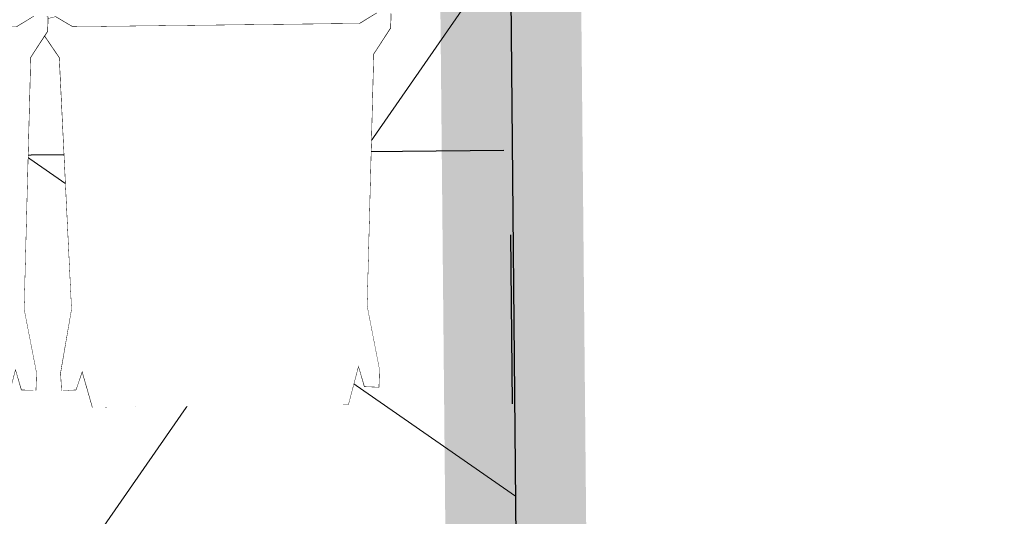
# Model space of a CAD drawing. Extents: x 8014 to 6635291, y -5609 to 5765892.
# Tile 60 of 158: x 6601167.266 to 6601168.664, y 5731805.985 to 5731806.69. Entities that reach past the tile are written whole.
import ezdxf

# ---------------------------------------------------------------- set-up
doc = ezdxf.new("R2010")
doc.units = 0
doc.header["$PDSIZE"] = 0.75
doc.linetypes.add('ACAD_ISO03W100', pattern=[30, 12, -18])
doc.linetypes.add('HIDDEN', pattern=[0.375, 0.25, -0.125])
doc.layers.get('0').update_dxf_attribs({"linetype": 'CONTINUOUS'})
doc.layers.get('Defpoints').update_dxf_attribs({"linetype": 'CONTINUOUS'})
for name, color, linetype in [('A-SZRAF- DROGI', 130, 'CONTINUOUS'), ('a_budynek', 10, 'CONTINUOUS'), ('a_chodnik', 31, 'CONTINUOUS'), ('a_zieleń', 80, 'CONTINUOUS'), ('Wymiarowanie', 7, 'CONTINUOUS')]:
    doc.layers.add(name, color=color, linetype=linetype)
doc.layers.add('AP_HATCH_DROGI', color=7, linetype='CONTINUOUS', lineweight=15, true_color=0x949494)
for name, color, linetype, lineweight in [('D_WYMIARY', 7, 'CONTINUOUS', 15), ('MEBLE PKN', 7, 'CONTINUOUS', 20), ('T_str.ochr.8m', 40, 'HIDDEN', 60)]:
    doc.layers.add(name, color=color, linetype=linetype, lineweight=lineweight)
doc.styles.add('Romand', font='romand.shx', dxfattribs={"width": 0.8})
doc.styles.add('ROMANS', font='romans.shx', dxfattribs={"width": 0.7})
doc.dimstyles.new('DIM500', dxfattribs={"dimscale": 40, "dimtxt": 0.03, "dimasz": 0.01, "dimexe": 0, "dimexo": 0, "dimgap": 0.02, "dimtad": 1, "dimzin": 9, "dimdsep": 46, "dimtxsty": 'ROMANS', "dimblk": 'TICK1', "dimcen": 0, "dimse1": 1, "dimse2": 1, "dimclrd": 256, "dimclre": 7, "dimclrt": 6, "dimazin": 0, "dimtfac": 1, "dimtdec": 4, "dimtix": 1, "dimtmove": 2, "dimatfit": 3, "dimldrblk": 'TICK1', "dimfxl": 1, "dimtolj": 1, "dimtzin": 9, "dimarcsym": 0})
doc.dimstyles.new('wymiary 1000', dxfattribs={"dimtxt": 1.2, "dimasz": 0.5, "dimexe": 0.2, "dimexo": 0, "dimgap": 0.3, "dimtad": 1, "dimzin": 1, "dimtxsty": 'ROMANS', "dimblk": 'OBLIQUE', "dimcen": 1.5, "dimazin": 0, "dimtfac": 1, "dimtix": 1, "dimtmove": 0, "dimatfit": 3, "dimfxl": 1.25, "dimarcsym": 0})

# ---------------------------------------------------------------- blocks, each defined once
blk = doc.blocks.new('_Oblique')
at = {"color": 0, "linetype": 'ByBlock', "lineweight": -2}
blk.add_line((-0.5, -0.5), (0.5, 0.5), dxfattribs=at)
blk = doc.blocks.new('*D56')
at = {"layer": 'D_WYMIARY', "color": 0, "linetype": 'Continuous', "lineweight": -2}
for p in [(6601167.953632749, 5731806.503764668), (6601161.613923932, 5731806.443001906)]:
    blk.add_line(p, (6601164.953770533, 5731806.475012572), dxfattribs=at)
at = {"layer": 'Defpoints', "color": 0}
for p in [(6601167.953632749, 5731806.503764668), (6601164.953770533, 5731806.475012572)]:
    blk.add_point(p, dxfattribs=at)
at = {"layer": 'D_WYMIARY', "color": 0, "linetype": 'Continuous', "lineweight": -2, "xscale": 0.5, "yscale": 0.5, "zscale": 0.5, "rotation": 0.5491329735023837}
blk.add_blockref('_Oblique', (6601164.953770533, 5731806.475012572), dxfattribs=at)
at = {"layer": 'D_WYMIARY', "color": 0, "lineweight": 9, "insert": (6601162.526442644, 5731807.227974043), "char_height": 0.8, "attachment_point": 5, "rotation": 0.5491329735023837, "style": 'ROMANS'}
blk.add_mtext('R3,00', dxfattribs=at)
blk = doc.blocks.new('TICK1')
at = {"color": 0}
for p, q in [((0, -1.4), (0, 1.4)), ((0, 1.110223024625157e-16), (-0.9999999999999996, 1.110223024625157e-16))]:
    blk.add_line(p, q, dxfattribs=at)
at = {"color": 2}
blk.add_line((-0.9999999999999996, -0.9999999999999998), (1, 1), dxfattribs=at)
blk = doc.blocks.new('*D86')
at = {"layer": 'Defpoints', "color": 0}
for p in [(6601183.709523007, 5731807.194782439), (6601167.964858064, 5731806.560914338), (6601167.99356836, 5731803.54587761)]:
    blk.add_point(p, dxfattribs=at)
at = {"layer": 'Wymiarowanie', "lineweight": -2}
blk.add_line((6601183.34285929, 5731803.692039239), (6601168.393550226, 5731803.549686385), dxfattribs=at)
at = {"layer": 'Wymiarowanie', "lineweight": -2, "xscale": 0.4, "yscale": 0.4, "zscale": 0.4}
for p, rotation in [((6601183.742841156, 5731803.695848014), 0.5455751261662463), ((6601167.99356836, 5731803.54587761), 180.5455751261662)]:
    blk.add_blockref('TICK1', p, dxfattribs=dict(at, rotation=rotation))
at = {"layer": 'Wymiarowanie', "color": 6, "insert": (6601175.854874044, 5731805.020799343), "char_height": 1.2, "attachment_point": 5, "rotation": 0.5455751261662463, "style": 'Romand'}
blk.add_mtext('\\A1;15.75', dxfattribs=at)
blk = doc.blocks.new('Z$W@#18078')
at = {"linetype": 'Continuous', "lineweight": 0}
for p, q in [((48.56290482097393, 53.39434508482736), (51.70781984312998, 55.48955106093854)), ((52.70099770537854, 53.37868979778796), (53.95177334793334, 55.46699316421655)), ((1.282850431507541, 53.52358952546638), (3.780256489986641, 53.63703889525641)), ((1.282850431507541, 53.52358952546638), (1.390389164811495, 51.52362071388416)), ((7.866114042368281, 51.65947000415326), (1.282850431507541, 53.52358952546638)), ((3.780256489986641, 53.63703889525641), (12.80948191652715, 52.00224349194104)), ((12.43332165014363, 51.71009677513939), (52.69127084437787, 53.36238779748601)), ((12.80948191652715, 52.00224349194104), (48.56290482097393, 53.39434508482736)), ((52.75576293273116, 53.36250733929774), (52.69127084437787, 53.36238779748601)), ((52.77928745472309, 53.37880444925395), (52.70099770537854, 53.37868979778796)), ((52.75576293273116, 53.36250733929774), (52.77928745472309, 53.37880444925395)), ((52.80978122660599, 47.01882199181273), (52.75576293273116, 53.36250733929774)), ((52.83331716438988, 47.03046823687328), (52.77928745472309, 53.37880444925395)), ((52.87299354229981, 51.51941368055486), (54.31537071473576, 53.92754322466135)), ((11.59159015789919, 51.70737789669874), (12.32796858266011, 51.82417603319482)), ((12.32796858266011, 51.82417603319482), (11.83013992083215, 51.71045222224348)), ((12.44477361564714, 51.7183414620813), (12.32796858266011, 51.82417603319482)), ((12.80948191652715, 52.00224349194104), (12.44477361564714, 51.7183414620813)), ((-1.132545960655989, 49.17003212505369), (4.030678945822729, 50.59841453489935)), ((11.83013992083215, 51.71045222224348), (1.018650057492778, 49.24078640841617)), ((1.390389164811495, 51.52362071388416), (4.030678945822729, 50.59841453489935)), ((4.030678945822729, 50.59841453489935), (7.866114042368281, 51.65947000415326)), ((7.866114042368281, 51.65947000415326), (11.59159015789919, 51.70737789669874)), ((12.32768360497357, 51.71683853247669), (11.83013992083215, 51.71045222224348)), ((12.32707234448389, 51.51680718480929), (12.32768360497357, 51.71683853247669)), ((12.44477361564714, 51.7183414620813), (12.32768360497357, 51.71683853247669)), ((12.43332165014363, 51.71009677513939), (12.44477361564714, 51.7183414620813)), ((12.43956229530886, 50.99926186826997), (12.43332165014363, 51.71009677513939)), ((12.50999071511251, 49.71776492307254), (12.43956229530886, 50.99926186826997)), ((52.94479428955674, 10.70905405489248), (52.87299354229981, 51.51941368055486)), ((-1.135467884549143, 49.16922378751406), (-1.132545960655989, 49.17003212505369)), ((-1.135467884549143, 49.16922378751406), (-1.072105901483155, 47.16651103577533)), ((0.7258080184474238, 49.2313567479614), (-1.132545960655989, 49.17003212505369)), ((0.7258080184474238, 49.2313567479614), (0.6100238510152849, 45.50120250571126)), ((0.7258080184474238, 49.2313567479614), (0.6351279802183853, 45.8588738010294)), ((0.8721588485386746, 49.23593097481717), (0.7258080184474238, 49.2313567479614)), ((1.018650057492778, 49.24078640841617), (0.7707147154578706, 39.34207062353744)), ((1.018650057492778, 49.24078640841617), (0.8721588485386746, 49.23593097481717)), ((7.969152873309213, 48.77690570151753), (9.655866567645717, 49.02183242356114)), ((12.27418837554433, 49.5101493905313), (12.35731863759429, 49.60682649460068)), ((12.45062028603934, 49.7153325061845), (12.35390521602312, 49.48375411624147)), ((12.35731863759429, 49.60682649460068), (12.45062028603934, 49.7153325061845)), ((12.36256952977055, 49.49363173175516), (12.45095947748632, 49.67233485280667)), ((12.45062028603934, 49.7153325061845), (12.48404363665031, 49.73922303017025)), ((12.50999071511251, 49.71776492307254), (12.45062028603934, 49.7153325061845)), ((12.45062028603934, 49.7153325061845), (12.45095947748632, 49.67233485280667)), ((12.45095947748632, 49.67233485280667), (12.45156879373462, 49.59509478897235)), ((12.45156879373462, 49.59509478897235), (12.46122593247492, 48.3709061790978)), ((12.48404363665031, 49.73922303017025), (12.50999071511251, 49.71776492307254)), ((4.328283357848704, 48.00357753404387), (7.969152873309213, 48.77690570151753)), ((12.46122593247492, 48.3709061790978), (12.31075062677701, 43.44318057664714)), ((12.46122593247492, 48.3709061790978), (12.47245076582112, 46.94798853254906)), ((-1.072105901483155, 47.16651103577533), (-1.015472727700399, 14.87243687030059)), ((-1.072105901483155, 47.16651103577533), (-0.6187552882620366, 42.85034973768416)), ((-0.6228487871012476, 45.1839137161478), (-1.072105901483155, 47.16651103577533)), ((12.47245076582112, 46.94798853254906), (12.512238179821, 40.59132387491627)), ((52.84956864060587, 40.66215733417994), (52.80978122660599, 47.01882199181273)), ((52.87311589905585, 40.66919147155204), (52.83331716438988, 47.03046823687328)), ((-0.6187552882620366, 42.85034973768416), (-0.6228487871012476, 45.1839137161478)), ((0.4979896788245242, 40.23758951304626), (-0.6228487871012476, 45.1839137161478)), ((0.6100238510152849, 45.50120250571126), (0.5723319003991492, 43.52348519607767)), ((0.6100238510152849, 45.50120250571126), (0.6351279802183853, 45.8588738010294)), ((0.6100238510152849, 45.50120250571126), (0.6227643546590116, 45.3990698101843)), ((0.61765032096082, 45.20888184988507), (0.6100238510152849, 45.50120250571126)), ((0.4910554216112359, 39.27030287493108), (0.5708955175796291, 43.45814018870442)), ((0.5708955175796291, 43.45814018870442), (0.5712895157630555, 43.47880650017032)), ((0.5712895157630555, 43.47880650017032), (0.5717054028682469, 43.48823085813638)), ((0.57161619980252, 43.49092600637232), (0.5721004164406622, 43.50888974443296)), ((0.57161619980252, 43.49092600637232), (0.5717054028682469, 43.48823085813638)), ((0.572089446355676, 43.51245529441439), (0.5723319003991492, 43.52348519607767)), ((12.31075062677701, 43.44318057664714), (12.19100988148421, 35.19274523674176)), ((-0.6187552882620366, 42.85034973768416), (0.4225834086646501, 32.93620017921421)), ((0.5067472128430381, 41.08350470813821), (0.4979896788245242, 40.23758951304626)), ((12.512238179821, 40.59132387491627), (12.53778196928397, 34.22687216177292)), ((52.87511243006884, 34.29770562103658), (52.84956864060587, 40.66215733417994)), ((52.89867110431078, 34.30008889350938), (52.87311589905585, 40.66919147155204)), ((0.4923155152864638, 39.68815110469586), (0.4539701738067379, 37.32858049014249)), ((0.4845253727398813, 38.92878666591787), (0.4923155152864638, 39.68815110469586)), ((0.4910554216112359, 39.27030287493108), (0.4845253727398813, 38.92878666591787)), ((0.4923155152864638, 39.68815110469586), (0.4978543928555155, 40.21588059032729)), ((0.4978543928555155, 40.21588059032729), (0.4979896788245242, 40.23758951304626)), ((0.7707147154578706, 39.34207062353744), (0.7495378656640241, 35.14815347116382)), ((0.4843549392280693, 38.91731598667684), (0.4539701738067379, 37.32858049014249)), ((0.4689289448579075, 37.42367356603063), (0.4843549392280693, 38.91731598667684)), ((0.4785374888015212, 37.14734250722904), (0.4340465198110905, 31.05678333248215)), ((0.4775499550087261, 37.15462761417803), (0.4465925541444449, 34.82566158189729)), ((0.4539701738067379, 37.32858049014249), (0.4490116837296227, 35.49516378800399)), ((0.4669573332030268, 37.23277013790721), (0.4490116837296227, 35.49516378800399)), ((0.4539701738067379, 37.32858049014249), (0.4689289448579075, 37.42367356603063)), ((0.4669573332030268, 37.23277013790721), (0.4539701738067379, 37.32858049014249)), ((0.4689289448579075, 37.42367356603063), (0.4669573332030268, 37.23277013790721)), ((0.4775499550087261, 37.15462761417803), (0.4669573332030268, 37.23277013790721)), ((0.7495378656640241, 35.14815347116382), (0.4775499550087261, 37.15462761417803)), ((0.4490116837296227, 35.49516378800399), (0.4292240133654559, 33.45879963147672)), ((0.4490116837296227, 35.49516378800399), (0.4342579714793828, 31.02211509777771)), ((0.7495378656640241, 35.14815347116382), (0.4504254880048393, 29.50520703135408)), ((0.7495378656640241, 35.14815347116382), (0.7207600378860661, 29.44023574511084)), ((12.19100988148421, 35.19274523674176), (12.20552724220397, 26.9413604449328)), ((0.43395839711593, 31.07123135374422), (0.4462189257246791, 34.71463226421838)), ((0.4462189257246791, 34.71463226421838), (0.4465925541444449, 34.82566158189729)), ((12.53778196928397, 34.22687216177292), (12.54891445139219, 27.85978832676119)), ((52.88624481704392, 27.93066054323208), (52.87511243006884, 34.29770562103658)), ((52.90981500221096, 27.92835419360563), (52.89867110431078, 34.30008889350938)), ((0.4239742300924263, 33.07086887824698), (0.4225834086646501, 32.93620017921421)), ((0.4225834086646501, 32.93620017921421), (0.43395839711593, 31.07123135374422)), ((0.4239742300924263, 33.07086887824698), (0.4292240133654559, 33.45879963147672)), ((-0.5782213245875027, 19.74332045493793), (0.4337876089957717, 31.01687536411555)), ((0.4321327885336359, 29.25425978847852), (0.4336687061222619, 30.90176438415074)), ((0.4336687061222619, 30.90176438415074), (0.4358622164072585, 30.91293816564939)), ((0.4360991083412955, 30.72072565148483), (0.4336687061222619, 30.90176438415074)), ((0.4342579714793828, 31.02211509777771), (0.4337876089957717, 31.01687536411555)), ((0.4337876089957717, 31.01687536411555), (0.4357920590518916, 30.96986336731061)), ((0.43395839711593, 31.07123135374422), (0.4342579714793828, 31.02211509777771)), ((0.4358622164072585, 30.91293816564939), (0.4357920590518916, 30.96986336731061)), ((0.4442386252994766, 29.38848790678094), (0.431864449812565, 29.1550470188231)), ((0.4360991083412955, 30.72072565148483), (0.4321327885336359, 29.25425978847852)), ((0.4360991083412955, 30.72072565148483), (0.4442386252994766, 29.38848790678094)), ((0.4504254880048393, 29.50520703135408), (0.4360991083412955, 30.72072565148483)), ((0.4504254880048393, 29.50520703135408), (0.4442386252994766, 29.38848790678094)), ((0.4567714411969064, 27.33725520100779), (0.4442386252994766, 29.38848790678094)), ((0.7207600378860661, 29.44023574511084), (0.8687759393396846, 19.53939064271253)), ((0.4321327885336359, 29.25425978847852), (0.431864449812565, 29.1550470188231)), ((0.431864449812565, 29.1550470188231), (0.4455822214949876, 29.16858856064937)), ((0.431864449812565, 29.1550470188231), (0.4567714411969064, 27.33725520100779)), ((0.4568199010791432, 27.33402687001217), (0.4567714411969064, 27.33725520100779)), ((0.4568199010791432, 27.33402687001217), (0.4587792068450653, 27.00863250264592)), ((0.4587792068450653, 27.00863250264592), (0.4723512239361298, 24.78722155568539)), ((0.4587792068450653, 27.00863250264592), (0.5216068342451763, 22.60652313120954)), ((12.20552724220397, 26.9413604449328), (12.35429681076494, 18.69142914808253)), ((12.54891445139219, 27.85978832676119), (12.54577781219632, 21.49530497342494)), ((52.88310827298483, 21.5661384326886), (52.88624481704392, 27.93066054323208)), ((52.90668977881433, 21.55921997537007), (52.90981500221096, 27.92835419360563)), ((-0.5748279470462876, 17.80887173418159), (0.4723512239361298, 24.78722155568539)), ((0.4723512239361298, 24.78722155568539), (0.5216068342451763, 22.60652313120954)), ((0.522025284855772, 22.58799702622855), (0.5216068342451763, 22.60652313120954)), ((0.5226069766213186, 22.53354352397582), (0.522025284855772, 22.58799702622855)), ((0.5226069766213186, 22.53354352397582), (0.532970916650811, 21.77729492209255)), ((0.5226069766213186, 22.53354352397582), (0.5396625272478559, 21.80713335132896)), ((0.532970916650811, 21.77729492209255), (-0.573136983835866, 16.84491131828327)), ((0.5396625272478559, 21.80713335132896), (0.532970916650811, 21.77729492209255)), ((0.532970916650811, 21.77729492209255), (0.5438558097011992, 20.98300541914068)), ((0.5396625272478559, 21.80713335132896), (0.5527388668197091, 21.22744197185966)), ((0.5513825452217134, 21.19011984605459), (0.5438558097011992, 20.98300541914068)), ((0.559769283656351, 20.87779325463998), (0.5438558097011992, 20.98300541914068)), ((0.5438558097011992, 20.98300541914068), (0.5989388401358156, 19.17577518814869)), ((0.5438558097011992, 20.98300541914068), (0.5598563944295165, 20.91191470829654)), ((0.5527388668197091, 21.22744197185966), (0.5513825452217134, 21.19011984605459)), ((0.5513825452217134, 21.19011984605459), (0.5573582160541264, 20.98251589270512)), ((0.5574232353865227, 20.97970098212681), (0.5573582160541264, 20.98251589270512)), ((0.5588386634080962, 20.93124794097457), (0.5574232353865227, 20.97970098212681)), ((12.54577781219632, 21.49530497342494), (12.5283595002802, 15.13853563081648)), ((52.86568986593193, 15.20940784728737), (52.88310827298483, 21.5661384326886)), ((52.88928288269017, 15.19779976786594), (52.90668977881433, 21.55921997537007)), ((-1.015472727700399, 14.87243687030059), (-0.5782213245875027, 19.74332045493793)), ((-0.5748279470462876, 17.80887173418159), (-0.5782213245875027, 19.74332045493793)), ((0.5604958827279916, 20.87298933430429), (0.559769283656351, 20.87779325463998)), ((0.5604958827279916, 20.87298933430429), (0.5989388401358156, 19.17577518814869)), ((0.5992090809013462, 19.14422656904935), (0.5989388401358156, 19.17577518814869)), ((0.6013008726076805, 19.07464295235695), (0.5992090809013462, 19.14422656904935)), ((0.603011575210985, 18.99880436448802), (0.6013008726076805, 19.07464295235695)), ((0.603011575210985, 18.99880436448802), (0.6562149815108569, 16.6401998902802)), ((0.603011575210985, 18.99880436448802), (0.7841707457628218, 13.00005238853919)), ((0.8687759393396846, 19.53939064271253), (1.082657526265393, 12.80549777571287)), ((12.35429681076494, 18.69142914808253), (12.52231156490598, 13.75770195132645)), ((-1.015472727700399, 14.87243687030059), (-0.5748279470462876, 17.80887173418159)), ((-0.573136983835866, 16.84491131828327), (-1.015472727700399, 14.87243687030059)), ((-0.570502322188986, 15.34298063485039), (-0.573136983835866, 16.84491131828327)), ((-0.570502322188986, 15.34298063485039), (0.6562149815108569, 16.6401998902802)), ((0.6562149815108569, 16.6401998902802), (0.7841707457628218, 13.00005238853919)), ((-1.015472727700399, 14.87243687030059), (-1.071793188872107, 12.86950786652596)), ((-1.015472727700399, 14.87243687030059), (-0.570502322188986, 15.34298063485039)), ((4.404160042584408, 14.05094950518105), (8.031443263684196, 13.29380566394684)), ((12.5283595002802, 15.13853563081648), (12.52231156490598, 13.75770195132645)), ((52.8339770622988, 8.865575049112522), (52.86568986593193, 15.20940784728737)), ((52.85758144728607, 8.849335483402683), (52.88928288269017, 15.19779976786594)), ((-1.071793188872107, 12.86950786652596), (0.7901572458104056, 12.81363934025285)), ((4.417017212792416, 11.37182569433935), (-1.071793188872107, 12.86950786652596)), ((0.7841707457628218, 13.00005238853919), (0.7850755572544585, 12.94846796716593)), ((0.7873775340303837, 12.89352726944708), (0.7850755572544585, 12.94846796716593)), ((0.7873775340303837, 12.89352726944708), (0.7883041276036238, 12.85597252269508)), ((0.7901572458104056, 12.81363934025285), (0.7883041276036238, 12.85597252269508)), ((0.7901572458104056, 12.81363934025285), (0.9361436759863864, 12.80986655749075)), ((0.9361436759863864, 12.80986655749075), (1.082657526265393, 12.80549777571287)), ((1.082657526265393, 12.80549777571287), (12.39877764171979, 10.73146771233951)), ((9.675816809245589, 13.0829627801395), (8.031443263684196, 13.29380566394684)), ((12.34163745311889, 12.60476381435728), (12.4230800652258, 12.49579339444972)), ((12.51670986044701, 12.47874943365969), (12.42882747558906, 12.64257939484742)), ((12.52231156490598, 13.75770195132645), (12.51670986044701, 12.47874943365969)), ((4.417017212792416, 11.37182569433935), (1.462344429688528, 10.52398950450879)), ((7.93868033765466, 10.41090125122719), (4.417017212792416, 11.37182569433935)), ((12.4230800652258, 12.49579339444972), (12.51623857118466, 12.37114707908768)), ((12.50977829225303, 11.08717956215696), (12.57562041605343, 12.36892863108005)), ((12.51670986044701, 12.47874943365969), (12.51623857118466, 12.37114707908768)), ((12.547599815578, 12.34889690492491), (12.51623857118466, 12.37114707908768)), ((12.51623857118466, 12.37114707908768), (12.54823166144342, 12.36995184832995)), ((12.54823166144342, 12.36995184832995), (12.57562041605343, 12.36892863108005)), ((1.462344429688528, 10.52398950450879), (1.36183409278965, 8.523665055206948)), ((1.36183409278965, 8.523665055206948), (7.93868033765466, 10.41090125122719)), ((12.8832231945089, 10.08549934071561), (3.859620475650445, 8.419007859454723)), ((12.35237135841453, 10.69661943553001), (7.93868033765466, 10.41090125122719)), ((12.51743445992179, 10.36809279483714), (7.93868033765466, 10.41090125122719)), ((12.35237135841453, 10.69661943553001), (12.50586992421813, 10.39110979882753)), ((12.50578698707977, 10.37633891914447), (12.50586992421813, 10.39110979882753)), ((12.51743445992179, 10.36809279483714), (12.50578698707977, 10.37633891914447)), ((12.50578698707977, 10.37633891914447), (52.76948497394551, 8.865455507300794)), ((12.50586992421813, 10.39110979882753), (12.50977829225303, 11.08717956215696)), ((48.64115637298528, 8.819006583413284), (12.8832231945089, 10.08549934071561)), ((54.39557003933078, 8.306029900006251), (52.94479428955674, 10.70905405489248)), ((3.859620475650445, 8.419007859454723), (1.36183409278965, 8.523665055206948)), ((52.31714158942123, 6.388578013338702), (48.64115637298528, 8.819006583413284)), ((52.76948497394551, 8.865455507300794), (52.8339770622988, 8.865575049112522)), ((52.77929174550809, 8.84920145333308), (52.85758144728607, 8.849335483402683)), ((54.31537071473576, 6.304844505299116), (52.77929174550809, 8.84920145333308)), ((52.8339770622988, 8.865575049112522), (52.85758144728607, 8.849335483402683)), ((54.31537071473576, 6.304844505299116), (52.31714158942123, 6.388578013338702))]:
    blk.add_line(p, q, dxfattribs=at)
blk.add_lwpolyline([(54.31537071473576, 53.92754322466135), (53.95177334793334, 55.46699316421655), (51.70781984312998, 55.48955106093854)])
blk.add_wipeout([(1.390389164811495, 51.523620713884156), (1.282850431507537, 53.52358952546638), (3.780256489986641, 53.63703889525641), (12.809481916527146, 52.002243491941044), (48.56290482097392, 53.394345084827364), (51.70781984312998, 55.48955106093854), (53.95177334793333, 55.46699316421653), (54.315370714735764, 53.92754322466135), (52.87299354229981, 51.51941368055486), (52.94479428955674, 10.709054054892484), (54.39557003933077, 8.306029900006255), (54.315370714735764, 6.3048445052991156), (52.31714158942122, 6.388578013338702), (48.64115637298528, 8.819006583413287), (12.883223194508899, 10.085499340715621), (3.8596204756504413, 8.419007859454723), (1.3618340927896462, 8.523665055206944), (1.4623444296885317, 10.52398950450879), (4.4170172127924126, 11.371825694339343), (-1.0717931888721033, 12.869507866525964), (-1.132545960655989, 49.17003212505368), (4.030678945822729, 50.598414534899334)])
blk = doc.blocks.new('*U97')
at = {"xscale": -1, "rotation": 180}
blk.add_blockref('Z$W@#18078', (31.22502285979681, -10.42433399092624), dxfattribs=at)
blk.add_blockref('Z$W@#18078', (31.22502285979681, -59.12244552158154), dxfattribs=at)
at = {"layer": 'Defpoints', "linetype": 'ACAD_ISO03W100', "ltscale": 2}
blk.add_lwpolyline([(-209.9999999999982, 0), (209.9999999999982, 0), (209.9999999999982, -250), (-209.9999999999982, -250)], close=True, dxfattribs=at)
blk = doc.blocks.new('*D102')
at = {"layer": 'Defpoints', "color": 0}
for p in [(6601170.863178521, 5731808.853257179), (6601167.983182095, 5731808.825880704), (6601168.102336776, 5731796.312748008)]:
    blk.add_point(p, dxfattribs=at)
at = {"layer": 'Wymiarowanie', "lineweight": -2}
blk.add_line((6601170.978322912, 5731796.740104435), (6601170.866980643, 5731808.45327525), dxfattribs=at)
at = {"layer": 'Wymiarowanie', "lineweight": -2, "xscale": 0.4, "yscale": 0.4, "zscale": 0.4}
for p, rotation in [((6601170.863178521, 5731808.853257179), 90.54462195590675), ((6601170.982125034, 5731796.340122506), 270.5446219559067)]:
    blk.add_blockref('TICK1', p, dxfattribs=dict(at, rotation=rotation))
at = {"layer": 'Wymiarowanie', "color": 6, "insert": (6601172.322588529, 5731802.609997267), "char_height": 1.2, "attachment_point": 5, "rotation": 270.54462195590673, "style": 'Romand'}
blk.add_mtext('\\A1;12.51', dxfattribs=at)

msp = doc.modelspace()

# ---------------------------------------------------------------- hatches: boundary and pattern name
at = {"layer": 'A-SZRAF- DROGI', "linetype": 'ByBlock', "lineweight": 0}
h = msp.add_hatch(dxfattribs=at)
h.set_pattern_fill('ANSI37', color=253, scale=3, style=0)
h.set_pattern_definition([(45, (3365827.470421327, 2822255.75228963), (-0.2651650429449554, 0.2651650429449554), []), (135, (3365827.470421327, 2822255.75228963), (-0.2651650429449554, -0.2651650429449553), [])])
h.paths.add_polyline_path([(6601164.801, 5731825.446), (6601168.790559, 5731826.947746), (6601168.820585, 5731824.474329), (6601166.454, 5731823.503)])
edge = h.paths.add_edge_path()
edge.add_line((6601172.476, 5731825.895), (6601172.4105, 5731828.025676))
edge.add_line((6601172.4105, 5731828.025676), (6601173.992, 5731828.189))
edge.add_arc((6601186.03492027, 5732243.680015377), 415.665509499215, 268.3397586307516, 269.9116548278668)
edge.add_line((6601185.394, 5731828.015), (6601205.043, 5731828.193))
edge.add_line((6601205.043, 5731828.193), (6601225.2324, 5731828.343))
edge.add_line((6601225.2324, 5731828.343), (6601245.168, 5731828.586))
edge.add_line((6601245.168, 5731828.586), (6601245.54301782, 5731828.590239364))
edge.add_line((6601245.54301782, 5731828.590239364), (6601246.883624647, 5731826.593755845))
edge.add_line((6601246.883624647, 5731826.593755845), (6601221.789705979, 5731826.309230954))
edge.add_line((6601221.789705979, 5731826.309230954), (6601205.136, 5731826.031))
edge.add_line((6601205.136, 5731826.031), (6601185.273, 5731825.848))
edge.add_line((6601185.273, 5731825.848), (6601173.834, 5731826.053))
edge.add_line((6601173.834, 5731826.053), (6601172.476, 5731825.895))
edge = h.paths.add_edge_path()
edge.add_line((6601111.994, 5731733.86), (6601109.203, 5731750.836))
edge.add_line((6601109.203, 5731750.836), (6601106.88, 5731760.994))
edge.add_line((6601106.88, 5731760.994), (6601102.557, 5731779.174))
edge.add_line((6601102.557, 5731779.174), (6601096.809, 5731802.335))
edge.add_line((6601096.809, 5731802.335), (6601093.3935, 5731815.0755))
edge.add_arc((6601112.890643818, 5731821.406846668), 20.49937969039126, 186.6456011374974, 197.9902726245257, ccw=False)
edge.add_arc((6601104.100382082, 5731821.197027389), 11.77172068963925, 157.093056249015, 190.5856574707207, ccw=False)
edge.add_line((6601093.257, 5731825.779000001), (6601095.519, 5731824.743))
edge.add_line((6601095.519, 5731824.743), (6601101.325, 5731802.801))
edge.add_line((6601101.325, 5731802.801), (6601106.886, 5731780.522))
edge.add_line((6601106.886, 5731780.522), (6601111.376, 5731762.136))
edge.add_line((6601111.376, 5731762.136), (6601116.585, 5731733.745))
edge.add_line((6601116.585, 5731733.745), (6601117.929, 5731724.497))
edge.add_line((6601117.929, 5731724.497), (6601120.174581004, 5731712.998631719))
edge.add_line((6601120.174581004, 5731712.998631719), (6601122.073782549, 5731714.127215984))
edge.add_line((6601122.073782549, 5731714.127215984), (6601119.954, 5731724.963))
edge.add_line((6601119.954, 5731724.963), (6601118.634, 5731734.045))
edge.add_line((6601118.634, 5731734.045), (6601113.329, 5731762.836))
edge.add_line((6601113.329, 5731762.836), (6601108.915, 5731781.012))
edge.add_line((6601108.915, 5731781.012), (6601103.286, 5731803.464))
edge.add_line((6601103.286, 5731803.464), (6601098.333, 5731822.44))
edge.add_line((6601098.333, 5731822.44), (6601100.26, 5731826.8))
edge.add_line((6601100.26, 5731826.8), (6601104.18, 5731826.61))
edge.add_line((6601104.18, 5731826.61), (6601124.59, 5731825.705))
edge.add_arc((6601125.610328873, 5731847.683485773), 22.00215689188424, 254.8648362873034, 267.34201003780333, ccw=False)
edge.add_line((6601119.865631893, 5731826.444527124), (6601114.201632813, 5731827.976553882))
edge.add_arc((6601110.333611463, 5731814.50400797), 14.01681427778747, 73.98101766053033, 84.72925958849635)
edge.add_line((6601111.621225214, 5731828.46155551), (6601104.31, 5731828.801))
edge.add_line((6601104.31, 5731828.801), (6601098.736000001, 5731829.044))
edge.add_arc((6601099.467862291, 5731836.320540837), 7.313252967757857, 237.4214308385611, 264.25660123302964, ccw=False)
edge.add_line((6601095.530000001, 5731830.158), (6601092.874, 5731826.011))
edge.add_arc((6601101.918260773, 5731821.943692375), 9.916735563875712, 155.7860047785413, 175.0173574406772)
edge.add_arc((6601112.859662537, 5731821.4016454), 20.86790340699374, 176.1439813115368, 198.0522861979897)
edge.add_line((6601093.019, 5731814.935), (6601096.416, 5731802.213))
edge.add_line((6601096.416, 5731802.213), (6601102.139, 5731779.125))
edge.add_line((6601102.139, 5731779.125), (6601106.492, 5731760.912))
edge.add_line((6601106.492, 5731760.912), (6601108.825, 5731750.719))
edge.add_line((6601108.825, 5731750.719), (6601111.607, 5731733.785))
edge.add_line((6601111.607, 5731733.785), (6601115.11, 5731713.014))
edge.add_line((6601115.11, 5731713.014), (6601115.782940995, 5731710.388937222))
edge.add_line((6601115.782940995, 5731710.388937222), (6601116.122591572, 5731710.590771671))
edge.add_line((6601116.122591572, 5731710.590771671), (6601115.488, 5731713.094))
edge.add_line((6601115.488, 5731713.094), (6601113.741, 5731723.477))
edge.add_line((6601113.741, 5731723.477), (6601111.994, 5731733.86))
at = {"layer": 'a_chodnik', "lineweight": 13, "transparency": 33554687}
h = msp.add_hatch(dxfattribs=at)
h.set_pattern_fill('ANSI37-METRIC', color=256, scale=0.1999999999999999, angle=280.2340517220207, style=0)
h.set_pattern_definition([(325.2406736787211, (6604551.58258656, 5730645.887596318), (0.3620328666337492, 0.5216868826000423), []), (55.24067367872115, (6604551.58258656, 5730645.887596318), (-0.5216868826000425, 0.362032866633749), [])])
h.paths.add_polyline_path([(6601184.718209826, 5731806.288503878), (6601184.811686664, 5731796.468651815, -0.414209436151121), (6601183.821264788, 5731795.459178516), (6601180.533091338, 5731795.427831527), (6601179.940215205, 5731796.425472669), (6601183.811721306, 5731796.462338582), (6601183.712477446, 5731806.884519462)])
h.paths.add_polyline_path([(6601177.447741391, 5731795.398418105), (6601169.101942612, 5731795.318855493, -0.4088541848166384), (6601165.033847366, 5731799.300274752), (6601164.951244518, 5731807.974885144, -0.336575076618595), (6601167.945302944, 5731809.825565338), (6601183.682951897, 5731809.976971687, -0.3189819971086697), (6601184.633546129, 5731809.315496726), (6601183.694444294, 5731808.778286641), (6601183.692566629, 5731808.975471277), (6601167.943280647, 5731808.825500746), (6601168.062435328, 5731796.312368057), (6601178.023179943, 5731796.407217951)])
at = {"layer": 'a_zieleń', "transparency": 33554687}
h = msp.add_hatch(dxfattribs=at)
h.set_pattern_fill('ANSI31', color=256, scale=2, angle=0.5415578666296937)
h.set_pattern_definition([(45.5415578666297, (6600987.53512271, 5732094.771343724), (-0.1784396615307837, 0.1750979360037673), [])])
edge = h.paths.add_edge_path()
edge.add_line((6601184.522925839, 5731785.715408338), (6601184.766921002, 5731785.473322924))
edge.add_line((6601184.766921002, 5731785.473322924), (6601208.79, 5731802.27))
edge.add_line((6601208.79, 5731802.27), (6601211.05, 5731814.48))
edge.add_line((6601211.05, 5731814.48), (6601142.150843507, 5731813.822858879))
edge.add_arc((6601143.69840858, 5731819.101553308), 5.500870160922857, 253.6603434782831, 270.5475106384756)
edge.add_line((6601143.750973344, 5731813.6009343), (6601191.033618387, 5731814.053326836))
edge.add_arc((6601191.121506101, 5731812.113382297), 1.941934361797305, 359.83740764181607, 92.59396805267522, ccw=False)
edge.add_line((6601193.063432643, 5731812.107871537), (6601193.07399525, 5731811.003901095))
edge.add_line((6601193.07399525, 5731811.003901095), (6601197.383252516, 5731811.044963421))
edge.add_line((6601197.383252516, 5731811.044963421), (6601197.425292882, 5731806.620725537))
edge.add_line((6601197.425292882, 5731806.620725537), (6601199.73158594, 5731806.642472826))
edge.add_line((6601199.73158594, 5731806.642472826), (6601199.802988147, 5731799.171269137))
edge.add_line((6601199.802988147, 5731799.171269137), (6601197.516155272, 5731797.164784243))
edge.add_line((6601197.516155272, 5731797.164784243), (6601194.215775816, 5731797.133052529))
edge.add_line((6601194.215775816, 5731797.133052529), (6601194.250820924, 5731793.47024802))
edge.add_arc((6601191.537576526, 5731793.658273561), 2.719751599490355, 281.08944697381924, 356.0357887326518, ccw=False)
edge.add_line((6601192.060696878, 5731790.989304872), (6601185.152182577, 5731786.155675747))
edge.add_arc((71774552.68679601, -87417922.68084788), 113685689.9179969, 124.9790439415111, 124.9790443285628)
h.paths.add_polyline_path([(6601204.905956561, 5731809.178180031), (6601202.576515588, 5731808.578882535), (6601203.741236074, 5731808.878531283)], flags=16)
h = msp.add_hatch(dxfattribs=at)
h.set_pattern_fill('ANSI31', color=256, scale=2, angle=0.5415578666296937)
h.set_pattern_definition([(45.54817982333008, (6607983.673137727, 5729436.441197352), (-0.1784598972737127, 0.175077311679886), [])])
edge = h.paths.add_edge_path()
edge.add_line((6601132.28887818, 5731807.911557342), (6601127.080955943, 5731807.902463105))
edge.add_line((6601127.080955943, 5731807.902463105), (6601127.042433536, 5731806.545763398))
edge.add_line((6601127.042433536, 5731806.545763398), (6601125.024000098, 5731806.574521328))
edge.add_line((6601125.024000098, 5731806.574521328), (6601123.865375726, 5731808.178802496))
edge.add_line((6601123.865375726, 5731808.178802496), (6601123.892619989, 5731810.090996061))
edge.add_line((6601123.892619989, 5731810.090996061), (6601127.092295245, 5731810.045408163))
edge.add_line((6601127.092295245, 5731810.045408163), (6601127.07886047, 5731809.102461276))
edge.add_line((6601127.07886047, 5731809.102461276), (6601132.973334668, 5731809.112754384))
edge.add_arc((6601141.258670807, 5731812.627467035), 8.999999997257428, 180.5464351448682, 202.9870849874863, ccw=False)
edge.add_line((6601132.259080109, 5731812.541634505), (6601132.247761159, 5731813.728432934))
edge.add_line((6601132.247761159, 5731813.728432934), (6601119.83, 5731813.61))
edge.add_line((6601119.83, 5731813.61), (6601154.4, 5731764.22))
edge.add_line((6601154.4, 5731764.22), (6601170.421137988, 5731775.462184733))
edge.add_line((6601170.421137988, 5731775.462184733), (6601167.795630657, 5731776.94312949))
edge.add_line((6601167.795630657, 5731776.94312949), (6601164.951398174, 5731771.897198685))
edge.add_line((6601164.951398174, 5731771.897198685), (6601163.57632974, 5731771.285145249))
edge.add_line((6601163.57632974, 5731771.285145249), (6601148.409338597, 5731779.830782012))
edge.add_line((6601148.409338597, 5731779.830782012), (6601150.867544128, 5731784.186563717))
edge.add_arc((6601153.830783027, 5731789.327859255), 5.934113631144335, 214.9282003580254, 240.0425568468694, ccw=False)
edge.add_line((6601148.96558026, 5731785.930285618), (6601146.46801821, 5731789.497160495))
edge.add_line((6601146.46801821, 5731789.497160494), (6601142.298628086, 5731786.729162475))
edge.add_line((6601142.298628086, 5731786.729162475), (6601135.134562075, 5731796.97315696))
edge.add_line((6601135.134562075, 5731796.97315696), (6601132.678694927, 5731795.250945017))
edge.add_line((6601132.678694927, 5731795.250945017), (6601128.604672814, 5731801.064981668))
edge.add_line((6601128.604672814, 5731801.064981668), (6601130.241763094, 5731802.2116806))
edge.add_line((6601130.241763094, 5731802.2116806), (6601128.230332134, 5731805.075452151))
edge.add_line((6601128.230332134, 5731805.075452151), (6601132.288878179, 5731807.911557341))
h.paths.add_polyline_path([(6601124.087608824, 5731807.273295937), (6601122.407785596, 5731810.036661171), (6601124.012220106, 5731807.36403475), (6601124.444687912, 5731807.376661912)])
at = {"layer": 'AP_HATCH_DROGI', "transparency": 33554687}
h = msp.add_hatch(dxfattribs=at)
h.set_pattern_fill('ANSI37', color=8, scale=0.4, style=0)
h.set_pattern_definition([(45, (-235.1363771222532, -0.007408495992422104), (-0.8980256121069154, 0.8980256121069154), []), (135, (-235.1363771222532, -0.007408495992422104), (-0.8980256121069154, -0.8980256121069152), [])])
h.paths.add_polyline_path([(6601193.249542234, 5731793.599106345), (6601193.023173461, 5731793.157140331), (6601192.537164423, 5731792.545996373), (6601191.365211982, 5731791.715704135), (6601183.212684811, 5731786.011685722), (6601182.497746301, 5731785.59703122), (6601181.617589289, 5731785.472365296), (6601180.787473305, 5731785.553877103), (6601179.223053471, 5731786.31994221), (6601177.752199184, 5731787.151714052), (6601177.339079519, 5731787.292707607), (6601176.353805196, 5731787.380852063), (6601169.258341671, 5731787.337031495), (6601168.753547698, 5731787.164823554), (6601168.391850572, 5731786.815376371), (6601168.269527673, 5731786.161551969), (6601168.290580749, 5731783.987948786), (6601168.488974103, 5731783.423273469), (6601168.945697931, 5731783.165323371), (6601175.69063093, 5731779.256652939), (6601170.30296666, 5731775.521471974), (6601167.794910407, 5731776.936167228), (6601167.128955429, 5731777.163692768), (6601166.526245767, 5731776.961653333), (6601165.767206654, 5731775.783688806), (6601163.33174438, 5731771.472463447), (6601149.285564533, 5731779.333072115), (6601151.242391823, 5731782.823348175, 0.4126509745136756), (6601150.866490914, 5731784.182768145, -0.1085287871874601), (6601148.96558026, 5731785.930285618), (6601146.409825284, 5731789.580268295, 0.3525795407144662), (6601145.069900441, 5731789.886280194), (6601141.732827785, 5731787.547236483), (6601129.630619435, 5731804.831204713), (6601132.978262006, 5731807.182528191, 0.4134176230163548), (6601133.224768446, 5731808.57313886, -0.1152150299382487), (6601132.259080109, 5731812.541634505), (6601132.249191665, 5731813.578443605), (6601191.12157696, 5731814.047908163), (6601191.993802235, 5731813.804172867), (6601192.465289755, 5731813.507952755), (6601192.845826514, 5731812.99932286), (6601193.051446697, 5731812.404393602), (6601193.047141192, 5731810.787722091), (6601189.71617973, 5731810.759041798), (6601189.71617973, 5731810.476779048), (6601189.478657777, 5731810.589941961), (6601189.137921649, 5731810.649778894), (6601188.638827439, 5731810.516336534), (6601188.455564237, 5731810.361099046), (6601188.183916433, 5731809.949719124), (6601188.300918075, 5731797.719288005), (6601188.593649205, 5731797.284428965), (6601189.24852946, 5731797.040421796), (6601189.730764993, 5731797.164266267), (6601189.9472133, 5731797.324671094), (6601190.197602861, 5731797.731115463, -0.05991203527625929), (6601190.100695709, 5731797.525527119), (6601190.166834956, 5731797.525527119), (6601193.211719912, 5731797.5521764), (6601193.249542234, 5731793.599106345)], is_closed=False)
h.paths.add_polyline_path([(6601150.891862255, 5731811.46124344), (6601160.891791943, 5731811.516907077), (6601161.10822189, 5731789.159091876), (6601151.108690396, 5731789.062293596)], flags=16)
h.paths.add_polyline_path([(6601183.692642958, 5731809.969609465), (6601184.392950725, 5731809.683450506), (6601184.692597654, 5731808.979128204), (6601184.811738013, 5731796.463292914), (6601184.682850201, 5731795.960525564), (6601184.52561327, 5731795.751385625), (6601184.137843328, 5731795.50636878), (6601183.821335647, 5731795.45177002), (6601168.207583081, 5731795.409667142), (6601167.268951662, 5731795.745236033), (6601166.254055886, 5731796.470527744), (6601165.426889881, 5731797.629044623), (6601165.163207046, 5731798.3539978), (6601165.033918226, 5731799.292866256), (6601165.009865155, 5731801.818820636), (6601164.931315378, 5731807.967476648), (6601165.324893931, 5731808.648588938), (6601165.820058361, 5731809.170203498), (6601166.435272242, 5731809.557882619), (6601167.143473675, 5731809.853225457)], flags=16)

# ---------------------------------------------------------------- linework, layer by layer
at = {"layer": 'a_budynek'}
msp.add_lwpolyline([(6601183.692566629, 5731808.975471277), (6601167.943280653, 5731808.825500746), (6601168.062435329, 5731796.312368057), (6601183.81172131, 5731796.462338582)], close=True, dxfattribs=at)

# ---------------------------------------------------------------- dimensions: what is measured, and where the dimension line sits
at = {"layer": 'D_WYMIARY', "linetype": 'Continuous', "lineweight": 9}
dim = msp.add_radius_dim(center=(6601167.953632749, 5731806.503764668, 10.08), mpoint=(6601164.953770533, 5731806.475012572, 10.08), dimstyle='wymiary 1000', override={"dimscale": 1, "dimtxt": 0.8, "dimzin": 0, "dimtxsty": 'ROMANS'}, dxfattribs=at)
dim.commit()
dim.dimension.update_dxf_attribs({"geometry": '*D56', "text_midpoint": (6601162.526442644, 5731807.227974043)})

# ---------------------------------------------------------------- next in the draw order: block references
at = {"layer": 'MEBLE PKN', "xscale": -0.009999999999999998, "yscale": 0.01, "zscale": 0.01, "rotation": 270.5455751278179}
msp.add_blockref('*U97', (6601167.968504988, 5731805.844345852), dxfattribs=at)

# ---------------------------------------------------------------- next in the draw order: linework, layer by layer
at = {"layer": 'a_budynek', "const_width": 0.2}
msp.add_lwpolyline([(6601167.943280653, 5731808.825500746), (6601183.692566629, 5731808.975471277), (6601183.811721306, 5731796.462338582), (6601168.062435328, 5731796.312368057), (6601167.943280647, 5731808.825500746)], dxfattribs=at)
at = {"layer": 'T_str.ochr.8m', "color": 202, "ltscale": 2, "elevation": 1.422323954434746e-09}
msp.add_lwpolyline([(6601175.396192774, 5731816.72219358, -0.3015367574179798), (6601203.187177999, 5731798.325885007, -0.2178183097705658), (6601203.187178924, 5731773.094509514, -0.301537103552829), (6601175.396200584, 5731754.698210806), (6601169.235031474, 5731754.698423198, -0.301372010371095), (6601141.463049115, 5731773.094506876, -0.2177548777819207), (6601141.463048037, 5731798.325839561, -0.3016428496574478), (6601169.254027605, 5731816.722193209), (6601175.396192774, 5731816.72219358)], format="xyb", dxfattribs=at)
at = {"layer": 'T_str.ochr.8m', "color": 202, "ltscale": 2}
msp.add_arc((6601157.260715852, 5731807.695597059, 1.031868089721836e-08), 30, 270.5435333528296, 0.5435337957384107, dxfattribs=at)

# ---------------------------------------------------------------- next in the draw order: dimensions: what is measured, and where the dimension line sits
at = {"layer": 'Wymiarowanie'}
for base, p1, p2, angle, picture, middle in [((6601170.863178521, 5731808.853257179), (6601168.102336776, 5731796.312748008), (6601167.983182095, 5731808.825880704), 90.54462195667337, '*D102', (6601172.322588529, 5731802.609997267)), ((6601167.99356836, 5731803.54587761), (6601183.709523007, 5731807.194782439), (6601167.964858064, 5731806.560914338), 180.5455751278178, '*D86', (6601175.854874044, 5731805.020799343))]:
    dim = msp.add_linear_dim(base=base, p1=p1, p2=p2, angle=angle, dimstyle='DIM500', override={"dimtxsty": 'Romand', "dimldrblk": 'TICK1'}, dxfattribs=at)
    dim.commit()
    dim.dimension.update_dxf_attribs({"geometry": picture, "text_midpoint": middle})

doc.saveas('drawing.dxf')
